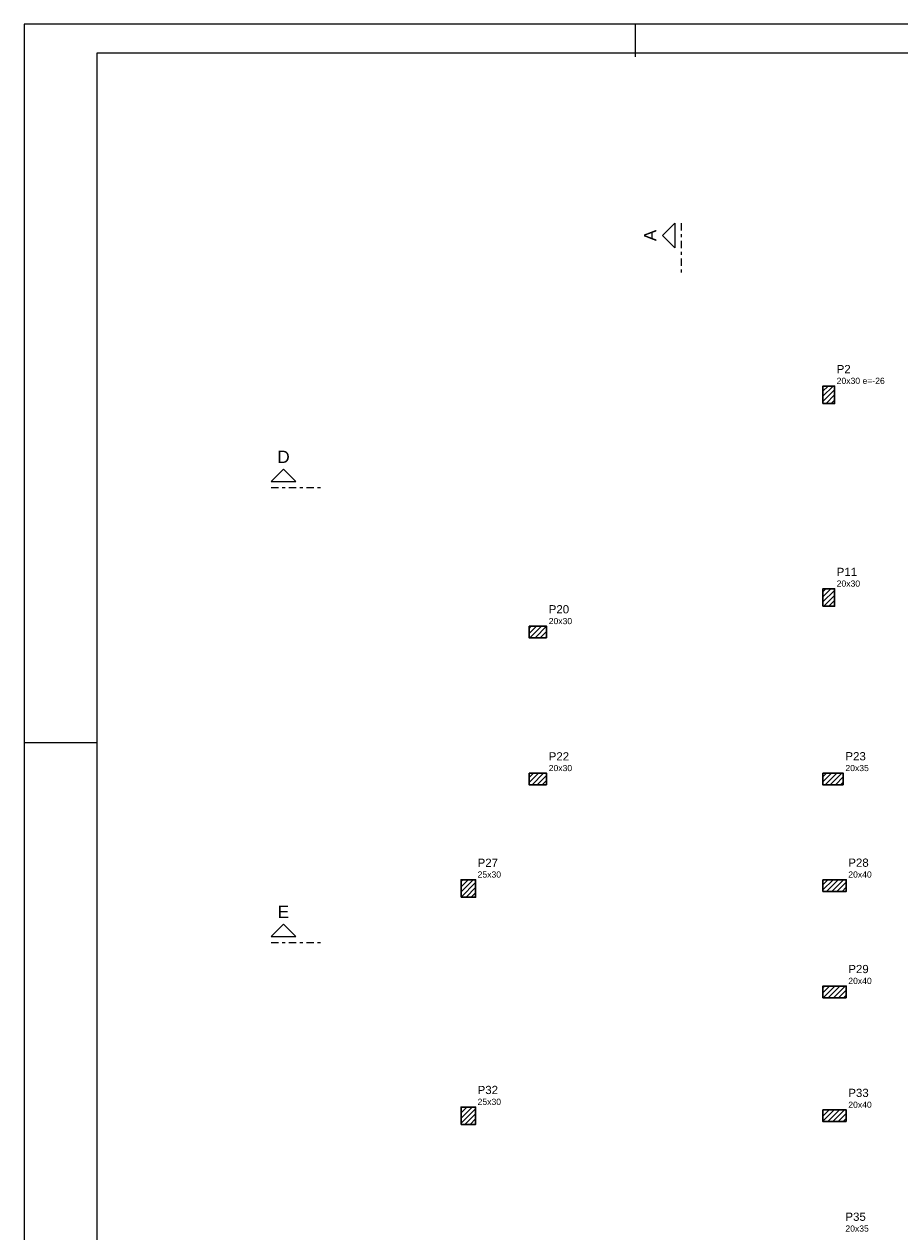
# Model space of a CAD drawing. Header units: millimetres. Extents: x 0 to 119, y 0 to 84.
# Tile 3 of 9: x 0 to 30, y 43 to 84. Entities that reach past the tile are written whole.
import ezdxf

# ---------------------------------------------------------------- set-up
doc = ezdxf.new("R2010")
doc.units = ezdxf.units.MM
doc.header["$MEASUREMENT"] = 0
doc.linetypes.add('DASHDOT', pattern=[2.54, 1.27, -0.635, 0, -0.635])
doc.linetypes.add('NULL', pattern=[0])
for name, color, linetype, lineweight in [('FO-Cortes', 9, 'DASHDOT', 5), ('FO-Hachura pilar que passa', 19, 'Continuous', 5), ('FO-Pilares', 4, 'Continuous', 30), ('FO-Textos dos pilares', 7, 'Continuous', 5)]:
    doc.layers.add(name, color=color, linetype=linetype, lineweight=lineweight)
doc.layers.add('SEDUC_MARF', color=1, linetype='Continuous')
doc.layers.add('SEDUC_MARGG', color=7, linetype='Continuous')
doc.styles.add('Arial', font='txt')

msp = doc.modelspace()

# ---------------------------------------------------------------- hatches: boundary and pattern name
at = {"layer": 'FO-Hachura pilar que passa', "linetype": 'Continuous'}
h = msp.add_hatch(dxfattribs=at)
h.set_pattern_fill('ANSI31', color=19, style=0)
h.paths.add_polyline_path([(27.4625, 71.0563), (27.6625, 71.0563), (27.8625, 71.0563), (27.8625, 71.3563), (27.8625, 71.6563), (27.6625, 71.6563), (27.4625, 71.6563), (27.4625, 71.3563)])
h = msp.add_hatch(dxfattribs=at)
h.set_pattern_fill('ANSI31', color=19, style=0)
h.paths.add_polyline_path([(27.4625, 64.0847), (27.6625, 64.0847), (27.8625, 64.0847), (27.8625, 64.3847), (27.8625, 64.6847), (27.6625, 64.6847), (27.4625, 64.6847), (27.4625, 64.3847)])
h = msp.add_hatch(dxfattribs=at)
h.set_pattern_fill('ANSI31', color=19, style=0)
h.paths.add_polyline_path([(17.9631, 62.9953), (17.9631, 63.1953), (17.9631, 63.3953), (17.6631, 63.3953), (17.3631, 63.3953), (17.3631, 63.1953), (17.3631, 62.9953), (17.6631, 62.9953)])
h = msp.add_hatch(dxfattribs=at)
h.set_pattern_fill('ANSI31', color=19, style=0)
h.paths.add_polyline_path([(17.9631, 57.9417), (17.9631, 58.1417), (17.9631, 58.3417), (17.6631, 58.3417), (17.3631, 58.3417), (17.3631, 58.1417), (17.3631, 57.9417), (17.6631, 57.9417)])
h = msp.add_hatch(dxfattribs=at)
h.set_pattern_fill('ANSI31', color=19, style=0)
h.paths.add_polyline_path([(28.1625, 57.9417), (28.1625, 58.1417), (28.1625, 58.3417), (27.8125, 58.3417), (27.4625, 58.3417), (27.4625, 58.1417), (27.4625, 57.9417), (27.8125, 57.9417)])
h = msp.add_hatch(dxfattribs=at)
h.set_pattern_fill('ANSI31', color=19, style=0)
h.paths.add_polyline_path([(15.0191, 54.0815), (15.2691, 54.0815), (15.5191, 54.0815), (15.5191, 54.3815), (15.5191, 54.6815), (15.2691, 54.6815), (15.0191, 54.6815), (15.0191, 54.3815)])
h = msp.add_hatch(dxfattribs=at)
h.set_pattern_fill('ANSI31', color=19, style=0)
h.paths.add_polyline_path([(27.4625, 54.6815), (27.4625, 54.4815), (27.4625, 54.2815), (27.8625, 54.2815), (28.2625, 54.2815), (28.2625, 54.4815), (28.2625, 54.6815), (27.8625, 54.6815)])
h = msp.add_hatch(dxfattribs=at)
h.set_pattern_fill('ANSI31', color=19, style=0)
h.paths.add_polyline_path([(28.2625, 50.6245), (28.2625, 50.8245), (28.2625, 51.0245), (27.8625, 51.0245), (27.4625, 51.0245), (27.4625, 50.8245), (27.4625, 50.6245), (27.8625, 50.6245)])
h = msp.add_hatch(dxfattribs=at)
h.set_pattern_fill('ANSI31', color=19, style=0)
h.paths.add_polyline_path([(15.0191, 46.2661), (15.2691, 46.2661), (15.5191, 46.2661), (15.5191, 46.5661), (15.5191, 46.8661), (15.2691, 46.8661), (15.0191, 46.8661), (15.0191, 46.5661)])
h = msp.add_hatch(dxfattribs=at)
h.set_pattern_fill('ANSI31', color=19, style=0)
h.paths.add_polyline_path([(28.2625, 46.3661), (28.2625, 46.5661), (28.2625, 46.7661), (27.8625, 46.7661), (27.4625, 46.7661), (27.4625, 46.5661), (27.4625, 46.3661), (27.8625, 46.3661)])

# ---------------------------------------------------------------- linework, layer by layer
at = {"layer": 'FO-Cortes', "ltscale": 0.2}
for p, q in [((22.583, 77.2582), (22.583, 75.5638)), ((8.4916, 68.1641), (10.186, 68.1641)), ((8.4916, 52.5193), (10.186, 52.5193))]:
    msp.add_line(p, q, dxfattribs=at)
at = {"layer": 'FO-Cortes', "linetype": 'Continuous', "ltscale": 0.2}
for points in [[(22.3712, 77.2582), (22.3712, 76.411), (21.9476, 76.8346), (22.3712, 77.2582)], [(8.4916, 68.3759), (9.3388, 68.3759), (8.9152, 68.7995), (8.4916, 68.3759)], [(8.4916, 52.7311), (9.3388, 52.7311), (8.9152, 53.1547), (8.4916, 52.7311)]]:
    msp.add_lwpolyline(points, close=True, dxfattribs=at)
at = {"layer": 'FO-Pilares'}
for points in [[(27.4625, 71.0563), (27.6625, 71.0563), (27.8625, 71.0563), (27.8625, 71.3563), (27.8625, 71.6563), (27.6625, 71.6563), (27.4625, 71.6563), (27.4625, 71.3563), (27.4625, 71.0563)], [(27.4625, 64.0847), (27.6625, 64.0847), (27.8625, 64.0847), (27.8625, 64.3847), (27.8625, 64.6847), (27.6625, 64.6847), (27.4625, 64.6847), (27.4625, 64.3847), (27.4625, 64.0847)], [(17.9631, 62.9953), (17.9631, 63.1953), (17.9631, 63.3953), (17.6631, 63.3953), (17.3631, 63.3953), (17.3631, 63.1953), (17.3631, 62.9953), (17.6631, 62.9953), (17.9631, 62.9953)], [(17.9631, 57.9417), (17.9631, 58.1417), (17.9631, 58.3417), (17.6631, 58.3417), (17.3631, 58.3417), (17.3631, 58.1417), (17.3631, 57.9417), (17.6631, 57.9417), (17.9631, 57.9417)], [(28.1625, 57.9417), (28.1625, 58.1417), (28.1625, 58.3417), (27.8125, 58.3417), (27.4625, 58.3417), (27.4625, 58.1417), (27.4625, 57.9417), (27.8125, 57.9417), (28.1625, 57.9417)], [(15.0191, 54.0815), (15.2691, 54.0815), (15.5191, 54.0815), (15.5191, 54.3815), (15.5191, 54.6815), (15.2691, 54.6815), (15.0191, 54.6815), (15.0191, 54.3815), (15.0191, 54.0815)], [(27.4625, 54.6815), (27.4625, 54.4815), (27.4625, 54.2815), (27.8625, 54.2815), (28.2625, 54.2815), (28.2625, 54.4815), (28.2625, 54.6815), (27.8625, 54.6815), (27.4625, 54.6815)], [(28.2625, 50.6245), (28.2625, 50.8245), (28.2625, 51.0245), (27.8625, 51.0245), (27.4625, 51.0245), (27.4625, 50.8245), (27.4625, 50.6245), (27.8625, 50.6245), (28.2625, 50.6245)], [(15.0191, 46.2661), (15.2691, 46.2661), (15.5191, 46.2661), (15.5191, 46.5661), (15.5191, 46.8661), (15.2691, 46.8661), (15.0191, 46.8661), (15.0191, 46.5661), (15.0191, 46.2661)], [(28.2625, 46.3661), (28.2625, 46.5661), (28.2625, 46.7661), (27.8625, 46.7661), (27.4625, 46.7661), (27.4625, 46.5661), (27.4625, 46.3661), (27.8625, 46.3661), (28.2625, 46.3661)]]:
    msp.add_lwpolyline(points, close=True, dxfattribs=at)
at = {"layer": 'SEDUC_MARF'}
for p, q in [((21.0015, 84.1), (21.0015, 82.9804)), ((0, 59.4), (2.5, 59.4))]:
    msp.add_line(p, q, dxfattribs=at)
msp.add_lwpolyline([(118.9, 84.1), (0, 84.1), (0, 0), (118.9, 0)], close=True, dxfattribs=at)
at = {"layer": 'SEDUC_MARGG'}
msp.add_lwpolyline([(2.5, 1), (117.9, 1), (117.9, 83.1), (2.5, 83.1), (2.5, 1)], dxfattribs=at)

# ---------------------------------------------------------------- texts
at = {"layer": 'FO-Cortes', "linetype": 'NULL', "ltscale": 0.2, "insert": (21.7357, 76.8345), "char_height": 0.4236, "width": 0.773711, "attachment_point": 8, "rotation": 90.00021, "line_spacing_factor": 0.798, "style": 'Arial'}
msp.add_mtext('A', dxfattribs=at)
at = {"layer": 'FO-Cortes', "linetype": 'NULL', "ltscale": 0.2, "char_height": 0.4236, "attachment_point": 8, "line_spacing_factor": 0.798, "style": 'Arial'}
for s, insert, width in [('D', (8.9155, 69.0113), 0.837715), ('E', (8.9155, 53.3663), 0.773711)]:
    msp.add_mtext(s, dxfattribs=dict(at, insert=insert, width=width))
at = {"layer": 'FO-Textos dos pilares', "linetype": 'NULL', "attachment_point": 7, "line_spacing_factor": 0.798, "style": 'Arial'}
for s, insert, char_height, width in [('P2', (27.9335, 72.0977), 0.2824, 0.954053), ('20x30 e=-26', (27.9335, 71.7274), 0.2118, 3.240977), ('P11', (27.9335, 65.1257), 0.2824, 1.387852), ('20x30', (27.9335, 64.7554), 0.2118, 1.580273), ('P20', (18.0335, 63.8367), 0.2824, 1.387852), ('20x30', (18.0335, 63.4664), 0.2118, 1.580273), ('P22', (18.0335, 58.7827), 0.2824, 1.387852), ('P23', (28.2335, 58.7827), 0.2824, 1.387852), ('20x30', (18.0335, 58.4124), 0.2118, 1.580273), ('20x35', (28.2335, 58.4124), 0.2118, 1.580273), ('P27', (15.5895, 55.1227), 0.2824, 1.387852), ('P28', (28.3335, 55.1227), 0.2824, 1.387852), ('25x30', (15.5895, 54.7524), 0.2118, 1.580273), ('20x40', (28.3335, 54.7524), 0.2118, 1.580273), ('P29', (28.3335, 51.4657), 0.2824, 1.387852), ('20x40', (28.3335, 51.0954), 0.2118, 1.580273), ('P32', (15.5895, 47.3077), 0.2824, 1.387852), ('P33', (28.3335, 47.2077), 0.2824, 1.387852), ('25x30', (15.5895, 46.9364), 0.2118, 1.580273), ('20x40', (28.3335, 46.8364), 0.2118, 1.580273), ('P35', (28.2335, 42.9487), 0.2824, 1.387852), ('20x35', (28.2335, 42.5784), 0.2118, 1.580273)]:
    msp.add_mtext(s, dxfattribs=dict(at, insert=insert, char_height=char_height, width=width))

doc.saveas('drawing.dxf')
